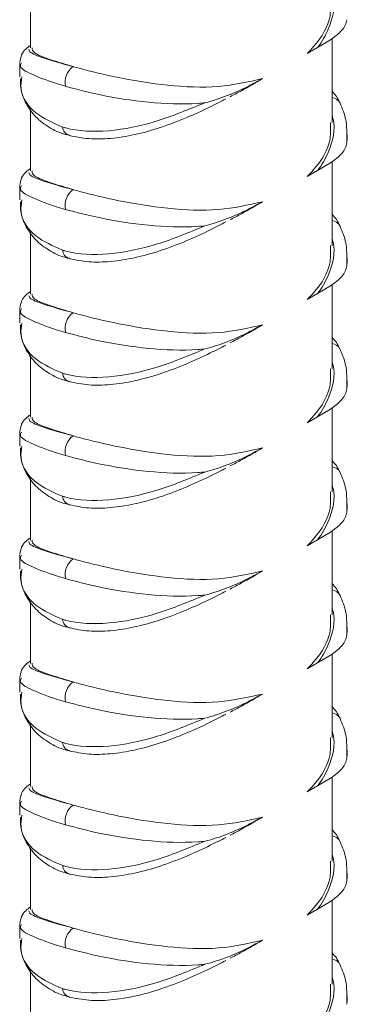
# Model space of a CAD drawing. Header units: millimetres. Extents: x 0 to 210, y 0 to 297.
# Tile 4 of 17: x 178.59 to 185.83, y 70.58 to 92.36. Entities that reach past the tile are written whole.
import ezdxf

# ---------------------------------------------------------------- set-up
doc = ezdxf.new("R2010")
doc.units = ezdxf.units.MM

msp = doc.modelspace()

# ---------------------------------------------------------------- linework, layer by layer
at = {"color": 7, "linetype": 'Continuous', "lineweight": 15}
for p, q in [((178.827, 93.1), (178.827, 91.733)), ((185.46, 91.914), (185.169, 91.744)), ((185.494, 90.083), (185.494, 91.943)), ((184.94, 91.612), (185.169, 91.744)), ((178.592, 91.408), (178.592, 91.096)), ((178.827, 90.379), (178.827, 89.011)), ((185.827, 89.692), (185.827, 89.814)), ((185.46, 89.192), (185.169, 89.023)), ((185.494, 87.361), (185.494, 89.221)), ((184.94, 88.89), (185.169, 89.023)), ((178.592, 88.686), (178.592, 88.374)), ((178.827, 87.657), (178.827, 86.289)), ((185.827, 86.97), (185.827, 87.092)), ((185.46, 86.47), (185.169, 86.301)), ((185.494, 84.64), (185.494, 86.499)), ((184.94, 86.168), (185.169, 86.301)), ((178.592, 85.964), (178.592, 85.652)), ((178.827, 84.935), (178.827, 83.567)), ((185.827, 84.248), (185.827, 84.371)), ((185.46, 83.748), (185.169, 83.579)), ((185.494, 81.918), (185.494, 83.778)), ((184.94, 83.446), (185.169, 83.579)), ((178.592, 83.242), (178.592, 82.93)), ((178.827, 82.213), (178.827, 80.845)), ((185.827, 81.527), (185.827, 81.649)), ((185.46, 81.027), (185.169, 80.857)), ((185.494, 79.196), (185.494, 81.056)), ((184.94, 80.725), (185.169, 80.857)), ((178.592, 80.52), (178.592, 80.208)), ((178.827, 79.491), (178.827, 78.124)), ((185.827, 78.805), (185.827, 78.927)), ((185.46, 78.305), (185.169, 78.135)), ((185.494, 76.474), (185.494, 78.334)), ((184.94, 78.003), (185.169, 78.135)), ((178.592, 77.799), (178.592, 77.487)), ((178.827, 76.77), (178.827, 75.402)), ((185.827, 76.083), (185.827, 76.205)), ((185.46, 75.583), (185.169, 75.414)), ((185.494, 73.752), (185.494, 75.612)), ((184.94, 75.281), (185.169, 75.414)), ((178.592, 75.077), (178.592, 74.765)), ((178.827, 74.048), (178.827, 72.68)), ((185.827, 73.361), (185.827, 73.483)), ((185.46, 72.861), (185.169, 72.692)), ((185.494, 71.031), (185.494, 72.89)), ((184.94, 72.559), (185.169, 72.692)), ((178.592, 72.355), (178.592, 72.043)), ((178.827, 71.326), (178.827, 69.958)), ((185.827, 70.639), (185.827, 70.762))]:
    msp.add_line(p, q, dxfattribs=at)
at = {"color": 8, "linetype": 'Continuous', "lineweight": 15}
for p, q in [((185.821, 89.805), (185.817, 89.637)), ((185.821, 87.083), (185.817, 86.915)), ((185.821, 84.362), (185.817, 84.193)), ((185.821, 81.64), (185.817, 81.472)), ((185.821, 78.918), (185.817, 78.75)), ((185.821, 76.196), (185.817, 76.028)), ((185.821, 73.474), (185.817, 73.306)), ((185.821, 70.753), (185.817, 70.584))]:
    msp.add_line(p, q, dxfattribs=at)
at = {"color": 7, "linetype": 'Continuous', "lineweight": 15}
for centre in [(180.019, 90.973), (180.019, 88.251), (180.019, 85.529), (180.019, 82.807), (180.019, 80.086), (180.019, 77.364), (180.019, 74.642), (180.019, 71.92)]:
    msp.add_arc(centre, 0.427, 125.1833, 191.711, dxfattribs=at)
at = {"color": 8, "linetype": 'Continuous', "lineweight": 15}
for centre, radius, start, end in [((185.459, 90.402), 0.239, 27.3494, 81.6203), ((179.761, 90.013), 0.228, 187.0799, 251.2015), ((185.459, 87.68), 0.239, 27.3494, 81.6203), ((179.761, 87.291), 0.228, 187.0799, 251.2015), ((185.459, 84.959), 0.239, 27.3494, 81.6203), ((179.761, 84.569), 0.228, 187.0799, 251.2015), ((185.459, 82.237), 0.239, 27.3494, 81.6203), ((179.761, 81.848), 0.228, 187.0799, 251.2015), ((185.459, 79.515), 0.239, 27.3494, 81.6203), ((179.761, 79.126), 0.228, 187.0799, 251.2015), ((185.459, 76.793), 0.239, 27.3494, 81.6203), ((179.761, 76.404), 0.228, 187.0799, 251.2015), ((185.459, 74.071), 0.239, 27.3494, 81.6203), ((179.761, 73.682), 0.228, 187.0799, 251.2015), ((185.459, 71.349), 0.239, 27.3494, 81.6203), ((179.761, 70.96), 0.228, 187.0799, 251.2015)]:
    msp.add_arc(centre, radius, start, end, dxfattribs=at)
at = {"color": 7, "linetype": 'Continuous', "lineweight": 15}
for points, knots in [([(185.454, 92.805), (185.46, 92.686), (185.479, 92.332), (185.232, 91.91), (184.989, 91.662), (184.94, 91.612)], [0, 0, 0, 0, 0.2876354, 0.8560595, 1, 1, 1, 1]), ([(185.46, 91.914), (185.552, 91.982), (185.737, 92.12), (185.803, 92.28), (185.817, 92.358), (185.817, 92.359)], [0, 0, 0, 0, 0.492762, 0.997209, 1, 1, 1, 1]), ([(178.827, 91.789), (178.794, 91.765), (178.729, 91.716), (178.625, 91.602), (178.605, 91.475), (178.596, 91.416)], [0, 0, 0, 0, 0.356606, 0.702983, 1, 1, 1, 1]), ([(179.773, 91.322), (179.606, 91.372), (179.216, 91.488), (178.877, 91.62), (178.869, 91.699), (178.866, 91.734)], [0, 0, 0, 0, 0.289829, 0.674568, 1, 1, 1, 1]), ([(183.954, 91.055), (183.637, 90.983), (182.985, 90.836), (181.859, 90.89), (180.778, 91.065), (180.107, 91.229), (179.819, 91.309), (179.773, 91.322)], [0, 0, 0, 0, 0.233752, 0.479592, 0.725339, 0.955966, 1, 1, 1, 1]), ([(178.606, 91.053), (178.606, 90.985), (178.605, 90.793), (178.723, 90.498), (178.935, 90.198), (179.238, 89.971), (179.495, 89.841), (179.661, 89.809), (179.691, 89.804)], [0, 0, 0, 0, 0.116937, 0.328962, 0.536272, 0.744355, 0.953097, 1, 1, 1, 1]), ([(182.681, 90.52), (182.682, 90.521), (182.852, 90.565), (183.19, 90.676), (183.608, 90.865), (183.853, 91), (183.954, 91.055)], [0, 0, 0, 0, 0.002319, 0.362342, 0.736249, 1, 1, 1, 1]), ([(183.954, 91.055), (183.802, 90.965), (183.569, 90.828), (183.323, 90.699), (183.238, 90.655)], [0, 0, 0, 0, 0.653817, 1, 1, 1, 1]), ([(182.681, 90.52), (182.63, 90.516), (182.223, 90.483), (181.422, 90.513), (180.379, 90.679), (179.849, 90.82), (179.601, 90.886)], [0, 0, 0, 0, 0.04693, 0.37547, 0.708423, 1, 1, 1, 1]), ([(179.687, 89.797), (179.828, 89.769), (180.115, 89.711), (180.602, 89.724), (181.132, 89.806), (181.699, 89.964), (182.259, 90.179), (182.747, 90.401), (183.032, 90.549), (183.147, 90.608)], [0, 0, 0, 0, 0.139786, 0.284578, 0.438747, 0.597591, 0.758755, 0.902952, 1, 1, 1, 1]), ([(185.669, 90.512), (185.666, 90.52), (185.627, 90.618), (185.557, 90.701), (185.494, 90.776)], [0, 0, 0, 0, 0.0859842, 1, 1, 1, 1]), ([(179.534, 89.985), (179.559, 89.978), (179.858, 89.892), (180.536, 89.86), (181.608, 90.076), (182.329, 90.375), (182.681, 90.52)], [0, 0, 0, 0, 0.029497, 0.360203, 0.687781, 1, 1, 1, 1]), ([(185.818, 89.804), (185.817, 89.919), (185.814, 90.167), (185.719, 90.391), (185.668, 90.511)], [0, 0, 0, 0, 0.4655412, 1, 1, 1, 1]), ([(185.454, 90.083), (185.46, 89.964), (185.479, 89.61), (185.232, 89.188), (184.989, 88.94), (184.94, 88.89)], [0, 0, 0, 0, 0.287635, 0.85606, 1, 1, 1, 1]), ([(185.46, 89.192), (185.552, 89.26), (185.737, 89.399), (185.803, 89.558), (185.817, 89.637), (185.817, 89.637)], [0, 0, 0, 0, 0.492762, 0.997209, 1, 1, 1, 1]), ([(178.827, 89.068), (178.794, 89.043), (178.729, 88.994), (178.625, 88.88), (178.605, 88.753), (178.596, 88.694)], [0, 0, 0, 0, 0.356606, 0.702983, 1, 1, 1, 1]), ([(179.773, 88.6), (179.606, 88.65), (179.216, 88.766), (178.877, 88.899), (178.869, 88.977), (178.866, 89.013)], [0, 0, 0, 0, 0.289829, 0.674568, 1, 1, 1, 1]), ([(183.954, 88.333), (183.637, 88.261), (182.985, 88.114), (181.859, 88.168), (180.778, 88.344), (180.107, 88.507), (179.819, 88.587), (179.773, 88.6)], [0, 0, 0, 0, 0.233752, 0.479592, 0.725339, 0.955966, 1, 1, 1, 1]), ([(178.606, 88.331), (178.606, 88.263), (178.605, 88.071), (178.723, 87.776), (178.935, 87.476), (179.238, 87.25), (179.495, 87.119), (179.661, 87.088), (179.691, 87.082)], [0, 0, 0, 0, 0.116937, 0.328962, 0.536272, 0.744355, 0.953097, 1, 1, 1, 1]), ([(182.681, 87.799), (182.682, 87.799), (182.852, 87.844), (183.19, 87.954), (183.608, 88.144), (183.853, 88.278), (183.954, 88.333)], [0, 0, 0, 0, 0.002319, 0.362342, 0.736249, 1, 1, 1, 1]), ([(183.954, 88.333), (183.802, 88.244), (183.569, 88.106), (183.323, 87.977), (183.238, 87.933)], [0, 0, 0, 0, 0.653817, 1, 1, 1, 1]), ([(182.681, 87.799), (182.63, 87.794), (182.223, 87.761), (181.422, 87.791), (180.379, 87.957), (179.849, 88.098), (179.601, 88.164)], [0, 0, 0, 0, 0.04693, 0.37547, 0.708423, 1, 1, 1, 1]), ([(185.669, 87.79), (185.666, 87.798), (185.627, 87.897), (185.557, 87.979), (185.494, 88.055)], [0, 0, 0, 0, 0.085984, 1, 1, 1, 1]), ([(179.534, 87.263), (179.559, 87.256), (179.858, 87.17), (180.536, 87.138), (181.608, 87.355), (182.329, 87.653), (182.681, 87.799)], [0, 0, 0, 0, 0.029497, 0.360203, 0.687781, 1, 1, 1, 1]), ([(179.687, 87.075), (179.828, 87.047), (180.115, 86.989), (180.602, 87.002), (181.132, 87.085), (181.699, 87.242), (182.259, 87.458), (182.747, 87.679), (183.032, 87.827), (183.147, 87.886)], [0, 0, 0, 0, 0.139786, 0.284578, 0.438747, 0.597591, 0.758755, 0.902952, 1, 1, 1, 1]), ([(185.818, 87.082), (185.817, 87.197), (185.814, 87.445), (185.719, 87.669), (185.668, 87.789)], [0, 0, 0, 0, 0.465541, 1, 1, 1, 1]), ([(185.454, 87.362), (185.46, 87.243), (185.479, 86.888), (185.232, 86.466), (184.989, 86.218), (184.94, 86.168)], [0, 0, 0, 0, 0.2876354, 0.8560595, 1, 1, 1, 1]), ([(185.46, 86.47), (185.552, 86.539), (185.737, 86.677), (185.803, 86.836), (185.817, 86.915), (185.817, 86.915)], [0, 0, 0, 0, 0.4927621, 0.9972086, 1, 1, 1, 1]), ([(178.827, 86.346), (178.794, 86.321), (178.729, 86.273), (178.625, 86.158), (178.605, 86.031), (178.596, 85.973)], [0, 0, 0, 0, 0.3566059, 0.7029826, 1, 1, 1, 1]), ([(179.773, 85.878), (179.606, 85.928), (179.216, 86.044), (178.877, 86.177), (178.869, 86.255), (178.866, 86.291)], [0, 0, 0, 0, 0.289829, 0.674568, 1, 1, 1, 1]), ([(183.954, 85.611), (183.637, 85.539), (182.985, 85.392), (181.859, 85.447), (180.778, 85.622), (180.107, 85.785), (179.819, 85.866), (179.773, 85.878)], [0, 0, 0, 0, 0.233752, 0.479592, 0.725339, 0.955966, 1, 1, 1, 1]), ([(178.606, 85.609), (178.606, 85.541), (178.605, 85.349), (178.723, 85.054), (178.935, 84.754), (179.238, 84.528), (179.495, 84.397), (179.661, 84.366), (179.691, 84.36)], [0, 0, 0, 0, 0.116937, 0.328962, 0.536272, 0.744355, 0.953097, 1, 1, 1, 1]), ([(182.681, 85.077), (182.682, 85.077), (182.852, 85.122), (183.19, 85.232), (183.608, 85.422), (183.853, 85.556), (183.954, 85.611)], [0, 0, 0, 0, 0.002319, 0.362342, 0.736249, 1, 1, 1, 1]), ([(183.954, 85.611), (183.802, 85.522), (183.569, 85.385), (183.323, 85.256), (183.238, 85.211)], [0, 0, 0, 0, 0.653817, 1, 1, 1, 1]), ([(182.681, 85.077), (182.63, 85.073), (182.223, 85.039), (181.422, 85.069), (180.379, 85.235), (179.849, 85.377), (179.601, 85.443)], [0, 0, 0, 0, 0.04693, 0.37547, 0.708423, 1, 1, 1, 1]), ([(179.687, 84.354), (179.828, 84.325), (180.115, 84.267), (180.602, 84.28), (181.132, 84.363), (181.699, 84.52), (182.259, 84.736), (182.747, 84.958), (183.032, 85.105), (183.147, 85.164)], [0, 0, 0, 0, 0.139786, 0.284578, 0.438747, 0.597591, 0.758755, 0.902952, 1, 1, 1, 1]), ([(185.669, 85.068), (185.666, 85.076), (185.627, 85.175), (185.557, 85.257), (185.494, 85.333)], [0, 0, 0, 0, 0.085984, 1, 1, 1, 1]), ([(179.534, 84.541), (179.559, 84.534), (179.858, 84.448), (180.536, 84.416), (181.608, 84.633), (182.329, 84.931), (182.681, 85.077)], [0, 0, 0, 0, 0.029497, 0.360203, 0.687781, 1, 1, 1, 1]), ([(185.818, 84.36), (185.817, 84.475), (185.814, 84.723), (185.719, 84.947), (185.668, 85.067)], [0, 0, 0, 0, 0.465541, 1, 1, 1, 1]), ([(185.454, 84.64), (185.46, 84.521), (185.479, 84.166), (185.232, 83.744), (184.989, 83.496), (184.94, 83.446)], [0, 0, 0, 0, 0.287635, 0.85606, 1, 1, 1, 1]), ([(185.46, 83.748), (185.552, 83.817), (185.737, 83.955), (185.803, 84.114), (185.817, 84.193), (185.817, 84.193)], [0, 0, 0, 0, 0.4927621, 0.9972086, 1, 1, 1, 1]), ([(178.827, 83.624), (178.794, 83.599), (178.729, 83.551), (178.625, 83.437), (178.605, 83.31), (178.596, 83.251)], [0, 0, 0, 0, 0.356606, 0.702983, 1, 1, 1, 1]), ([(179.773, 83.157), (179.606, 83.206), (179.216, 83.322), (178.877, 83.455), (178.869, 83.533), (178.866, 83.569)], [0, 0, 0, 0, 0.289829, 0.674568, 1, 1, 1, 1]), ([(183.954, 82.89), (183.637, 82.818), (182.985, 82.67), (181.859, 82.725), (180.778, 82.9), (180.107, 83.063), (179.819, 83.144), (179.773, 83.157)], [0, 0, 0, 0, 0.233752, 0.479592, 0.725339, 0.955966, 1, 1, 1, 1]), ([(178.606, 82.888), (178.606, 82.819), (178.605, 82.628), (178.723, 82.333), (178.935, 82.032), (179.238, 81.806), (179.495, 81.675), (179.661, 81.644), (179.691, 81.638)], [0, 0, 0, 0, 0.116937, 0.328962, 0.536272, 0.744355, 0.953097, 1, 1, 1, 1]), ([(182.681, 82.355), (182.682, 82.355), (182.852, 82.4), (183.19, 82.511), (183.608, 82.7), (183.853, 82.834), (183.954, 82.89)], [0, 0, 0, 0, 0.002319, 0.362342, 0.736249, 1, 1, 1, 1]), ([(183.954, 82.89), (183.802, 82.8), (183.569, 82.663), (183.323, 82.534), (183.238, 82.489)], [0, 0, 0, 0, 0.653817, 1, 1, 1, 1]), ([(182.681, 82.355), (182.63, 82.351), (182.223, 82.318), (181.422, 82.347), (180.379, 82.514), (179.849, 82.655), (179.601, 82.721)], [0, 0, 0, 0, 0.04693, 0.37547, 0.708423, 1, 1, 1, 1]), ([(185.669, 82.346), (185.666, 82.355), (185.627, 82.453), (185.557, 82.536), (185.494, 82.611)], [0, 0, 0, 0, 0.085984, 1, 1, 1, 1]), ([(179.534, 81.819), (179.559, 81.812), (179.858, 81.727), (180.536, 81.694), (181.608, 81.911), (182.329, 82.209), (182.681, 82.355)], [0, 0, 0, 0, 0.029497, 0.360203, 0.687781, 1, 1, 1, 1]), ([(179.687, 81.632), (179.828, 81.603), (180.115, 81.545), (180.602, 81.558), (181.132, 81.641), (181.699, 81.798), (182.259, 82.014), (182.747, 82.236), (183.032, 82.383), (183.147, 82.443)], [0, 0, 0, 0, 0.139786, 0.284578, 0.438747, 0.597591, 0.758755, 0.902952, 1, 1, 1, 1]), ([(185.818, 81.638), (185.817, 81.754), (185.814, 82.001), (185.719, 82.226), (185.668, 82.345)], [0, 0, 0, 0, 0.4655412, 1, 1, 1, 1]), ([(185.454, 81.918), (185.46, 81.799), (185.479, 81.444), (185.232, 81.022), (184.989, 80.775), (184.94, 80.725)], [0, 0, 0, 0, 0.287635, 0.85606, 1, 1, 1, 1]), ([(185.46, 81.027), (185.552, 81.095), (185.737, 81.233), (185.803, 81.392), (185.817, 81.471), (185.817, 81.472)], [0, 0, 0, 0, 0.492762, 0.997209, 1, 1, 1, 1]), ([(178.827, 80.902), (178.794, 80.878), (178.729, 80.829), (178.625, 80.715), (178.605, 80.588), (178.596, 80.529)], [0, 0, 0, 0, 0.356606, 0.702983, 1, 1, 1, 1]), ([(179.773, 80.435), (179.606, 80.485), (179.216, 80.6), (178.877, 80.733), (178.869, 80.811), (178.866, 80.847)], [0, 0, 0, 0, 0.289829, 0.674568, 1, 1, 1, 1]), ([(183.954, 80.168), (183.637, 80.096), (182.985, 79.948), (181.859, 80.003), (180.778, 80.178), (180.107, 80.342), (179.819, 80.422), (179.773, 80.435)], [0, 0, 0, 0, 0.233752, 0.479592, 0.725339, 0.955966, 1, 1, 1, 1]), ([(178.606, 80.166), (178.606, 80.098), (178.605, 79.906), (178.723, 79.611), (178.935, 79.311), (179.238, 79.084), (179.495, 78.953), (179.661, 78.922), (179.691, 78.917)], [0, 0, 0, 0, 0.116937, 0.328962, 0.536272, 0.744355, 0.953097, 1, 1, 1, 1]), ([(182.681, 79.633), (182.682, 79.633), (182.852, 79.678), (183.19, 79.789), (183.608, 79.978), (183.853, 80.112), (183.954, 80.168)], [0, 0, 0, 0, 0.002319, 0.362342, 0.736249, 1, 1, 1, 1]), ([(183.954, 80.168), (183.802, 80.078), (183.569, 79.941), (183.323, 79.812), (183.238, 79.767)], [0, 0, 0, 0, 0.653817, 1, 1, 1, 1]), ([(182.681, 79.633), (182.63, 79.629), (182.223, 79.596), (181.422, 79.625), (180.379, 79.792), (179.849, 79.933), (179.601, 79.999)], [0, 0, 0, 0, 0.04693, 0.37547, 0.708423, 1, 1, 1, 1]), ([(179.687, 78.91), (179.828, 78.881), (180.115, 78.823), (180.602, 78.837), (181.132, 78.919), (181.699, 79.077), (182.259, 79.292), (182.747, 79.514), (183.032, 79.661), (183.147, 79.721)], [0, 0, 0, 0, 0.139786, 0.284578, 0.438747, 0.597591, 0.758755, 0.902952, 1, 1, 1, 1]), ([(185.669, 79.624), (185.666, 79.633), (185.627, 79.731), (185.557, 79.814), (185.494, 79.889)], [0, 0, 0, 0, 0.085984, 1, 1, 1, 1]), ([(179.534, 79.098), (179.559, 79.091), (179.858, 79.005), (180.536, 78.972), (181.608, 79.189), (182.329, 79.488), (182.681, 79.633)], [0, 0, 0, 0, 0.029497, 0.360203, 0.687781, 1, 1, 1, 1]), ([(185.818, 78.917), (185.817, 79.032), (185.814, 79.28), (185.719, 79.504), (185.668, 79.623)], [0, 0, 0, 0, 0.465541, 1, 1, 1, 1]), ([(185.454, 79.196), (185.46, 79.077), (185.479, 78.723), (185.232, 78.301), (184.989, 78.053), (184.94, 78.003)], [0, 0, 0, 0, 0.2876354, 0.8560595, 1, 1, 1, 1]), ([(185.46, 78.305), (185.552, 78.373), (185.737, 78.511), (185.803, 78.671), (185.817, 78.749), (185.817, 78.75)], [0, 0, 0, 0, 0.4927621, 0.9972086, 1, 1, 1, 1]), ([(178.827, 78.18), (178.794, 78.156), (178.729, 78.107), (178.625, 77.993), (178.605, 77.866), (178.596, 77.807)], [0, 0, 0, 0, 0.356606, 0.702983, 1, 1, 1, 1]), ([(179.773, 77.713), (179.606, 77.763), (179.216, 77.879), (178.877, 78.011), (178.869, 78.09), (178.866, 78.125)], [0, 0, 0, 0, 0.2898294, 0.6745676, 1, 1, 1, 1]), ([(183.954, 77.446), (183.637, 77.374), (182.985, 77.227), (181.859, 77.281), (180.778, 77.456), (180.107, 77.62), (179.819, 77.7), (179.773, 77.713)], [0, 0, 0, 0, 0.233752, 0.479592, 0.725339, 0.955966, 1, 1, 1, 1]), ([(178.606, 77.444), (178.606, 77.376), (178.605, 77.184), (178.723, 76.889), (178.935, 76.589), (179.238, 76.362), (179.495, 76.232), (179.661, 76.2), (179.691, 76.195)], [0, 0, 0, 0, 0.116937, 0.328962, 0.536272, 0.744355, 0.953097, 1, 1, 1, 1]), ([(182.681, 76.911), (182.682, 76.912), (182.852, 76.956), (183.19, 77.067), (183.608, 77.256), (183.853, 77.39), (183.954, 77.446)], [0, 0, 0, 0, 0.002319, 0.362342, 0.736249, 1, 1, 1, 1]), ([(183.954, 77.446), (183.802, 77.356), (183.569, 77.219), (183.323, 77.09), (183.238, 77.046)], [0, 0, 0, 0, 0.653817, 1, 1, 1, 1]), ([(182.681, 76.911), (182.63, 76.907), (182.223, 76.874), (181.422, 76.904), (180.379, 77.07), (179.849, 77.211), (179.601, 77.277)], [0, 0, 0, 0, 0.04693, 0.37547, 0.708423, 1, 1, 1, 1]), ([(185.669, 76.903), (185.666, 76.911), (185.627, 77.009), (185.557, 77.092), (185.494, 77.167)], [0, 0, 0, 0, 0.085984, 1, 1, 1, 1]), ([(179.534, 76.376), (179.559, 76.369), (179.858, 76.283), (180.536, 76.251), (181.608, 76.467), (182.329, 76.766), (182.681, 76.911)], [0, 0, 0, 0, 0.029497, 0.360203, 0.687781, 1, 1, 1, 1]), ([(179.687, 76.188), (179.828, 76.16), (180.115, 76.102), (180.602, 76.115), (181.132, 76.197), (181.699, 76.355), (182.259, 76.57), (182.747, 76.792), (183.032, 76.94), (183.147, 76.999)], [0, 0, 0, 0, 0.139786, 0.284578, 0.438747, 0.597591, 0.758755, 0.902952, 1, 1, 1, 1]), ([(185.818, 76.195), (185.817, 76.31), (185.814, 76.558), (185.719, 76.782), (185.668, 76.902)], [0, 0, 0, 0, 0.465541, 1, 1, 1, 1]), ([(185.454, 76.474), (185.46, 76.355), (185.479, 76.001), (185.232, 75.579), (184.989, 75.331), (184.94, 75.281)], [0, 0, 0, 0, 0.287635, 0.85606, 1, 1, 1, 1]), ([(185.46, 75.583), (185.552, 75.651), (185.737, 75.79), (185.803, 75.949), (185.817, 76.028), (185.817, 76.028)], [0, 0, 0, 0, 0.492762, 0.997209, 1, 1, 1, 1]), ([(178.827, 75.459), (178.794, 75.434), (178.729, 75.385), (178.625, 75.271), (178.605, 75.144), (178.596, 75.085)], [0, 0, 0, 0, 0.356606, 0.702983, 1, 1, 1, 1]), ([(179.773, 74.991), (179.606, 75.041), (179.216, 75.157), (178.877, 75.29), (178.869, 75.368), (178.866, 75.404)], [0, 0, 0, 0, 0.289829, 0.674568, 1, 1, 1, 1]), ([(183.954, 74.724), (183.637, 74.652), (182.985, 74.505), (181.859, 74.559), (180.778, 74.735), (180.107, 74.898), (179.819, 74.978), (179.773, 74.991)], [0, 0, 0, 0, 0.233752, 0.479592, 0.725339, 0.955966, 1, 1, 1, 1]), ([(178.606, 74.722), (178.606, 74.654), (178.605, 74.462), (178.723, 74.167), (178.935, 73.867), (179.238, 73.641), (179.495, 73.51), (179.661, 73.479), (179.691, 73.473)], [0, 0, 0, 0, 0.116937, 0.328962, 0.536272, 0.744355, 0.953097, 1, 1, 1, 1]), ([(182.681, 74.19), (182.682, 74.19), (182.852, 74.234), (183.19, 74.345), (183.608, 74.535), (183.853, 74.669), (183.954, 74.724)], [0, 0, 0, 0, 0.002319, 0.362342, 0.736249, 1, 1, 1, 1]), ([(183.954, 74.724), (183.802, 74.635), (183.569, 74.497), (183.323, 74.368), (183.238, 74.324)], [0, 0, 0, 0, 0.653817, 1, 1, 1, 1]), ([(182.681, 74.19), (182.63, 74.185), (182.223, 74.152), (181.422, 74.182), (180.379, 74.348), (179.849, 74.489), (179.601, 74.555)], [0, 0, 0, 0, 0.0469303, 0.3754699, 0.7084227, 1, 1, 1, 1]), ([(179.687, 73.466), (179.828, 73.438), (180.115, 73.38), (180.602, 73.393), (181.132, 73.476), (181.699, 73.633), (182.259, 73.849), (182.747, 74.07), (183.032, 74.218), (183.147, 74.277)], [0, 0, 0, 0, 0.1397857, 0.2845777, 0.4387469, 0.5975914, 0.7587552, 0.9029525, 1, 1, 1, 1]), ([(185.669, 74.181), (185.666, 74.189), (185.627, 74.288), (185.557, 74.37), (185.494, 74.446)], [0, 0, 0, 0, 0.085984, 1, 1, 1, 1]), ([(179.534, 73.654), (179.559, 73.647), (179.858, 73.561), (180.536, 73.529), (181.608, 73.746), (182.329, 74.044), (182.681, 74.19)], [0, 0, 0, 0, 0.029497, 0.360203, 0.687781, 1, 1, 1, 1]), ([(185.818, 73.473), (185.817, 73.588), (185.814, 73.836), (185.719, 74.06), (185.668, 74.18)], [0, 0, 0, 0, 0.465541, 1, 1, 1, 1]), ([(185.454, 73.753), (185.46, 73.634), (185.479, 73.279), (185.232, 72.857), (184.989, 72.609), (184.94, 72.559)], [0, 0, 0, 0, 0.287635, 0.85606, 1, 1, 1, 1]), ([(185.46, 72.861), (185.552, 72.93), (185.737, 73.068), (185.803, 73.227), (185.817, 73.306), (185.817, 73.306)], [0, 0, 0, 0, 0.492762, 0.997209, 1, 1, 1, 1]), ([(178.827, 72.737), (178.794, 72.712), (178.729, 72.664), (178.625, 72.549), (178.605, 72.422), (178.596, 72.364)], [0, 0, 0, 0, 0.356606, 0.702983, 1, 1, 1, 1]), ([(179.773, 72.269), (179.606, 72.319), (179.216, 72.435), (178.877, 72.568), (178.869, 72.646), (178.866, 72.682)], [0, 0, 0, 0, 0.289829, 0.674568, 1, 1, 1, 1]), ([(183.954, 72.002), (183.637, 71.93), (182.985, 71.783), (181.859, 71.838), (180.778, 72.013), (180.107, 72.176), (179.819, 72.257), (179.773, 72.269)], [0, 0, 0, 0, 0.233752, 0.4795925, 0.7253391, 0.9559657, 1, 1, 1, 1]), ([(178.606, 72), (178.606, 71.932), (178.605, 71.74), (178.723, 71.445), (178.935, 71.145), (179.238, 70.919), (179.495, 70.788), (179.661, 70.757), (179.691, 70.751)], [0, 0, 0, 0, 0.116937, 0.328962, 0.536272, 0.744355, 0.953097, 1, 1, 1, 1]), ([(182.681, 71.468), (182.682, 71.468), (182.852, 71.513), (183.19, 71.623), (183.608, 71.813), (183.853, 71.947), (183.954, 72.002)], [0, 0, 0, 0, 0.002319, 0.362342, 0.736249, 1, 1, 1, 1]), ([(183.954, 72.002), (183.802, 71.913), (183.569, 71.776), (183.323, 71.647), (183.238, 71.602)], [0, 0, 0, 0, 0.653817, 1, 1, 1, 1]), ([(182.681, 71.468), (182.63, 71.464), (182.223, 71.43), (181.422, 71.46), (180.379, 71.626), (179.849, 71.768), (179.601, 71.834)], [0, 0, 0, 0, 0.04693, 0.37547, 0.708423, 1, 1, 1, 1]), ([(185.669, 71.459), (185.666, 71.467), (185.627, 71.566), (185.557, 71.648), (185.494, 71.724)], [0, 0, 0, 0, 0.085984, 1, 1, 1, 1]), ([(179.534, 70.932), (179.559, 70.925), (179.858, 70.839), (180.536, 70.807), (181.608, 71.024), (182.329, 71.322), (182.681, 71.468)], [0, 0, 0, 0, 0.029497, 0.360203, 0.687781, 1, 1, 1, 1]), ([(179.687, 70.745), (179.828, 70.716), (180.115, 70.658), (180.602, 70.671), (181.132, 70.754), (181.699, 70.911), (182.259, 71.127), (182.747, 71.349), (183.032, 71.496), (183.147, 71.555)], [0, 0, 0, 0, 0.139786, 0.284578, 0.438747, 0.597591, 0.758755, 0.902952, 1, 1, 1, 1]), ([(185.818, 70.751), (185.817, 70.866), (185.814, 71.114), (185.719, 71.338), (185.668, 71.458)], [0, 0, 0, 0, 0.465541, 1, 1, 1, 1]), ([(185.454, 71.031), (185.46, 70.912), (185.479, 70.557), (185.232, 70.135), (184.989, 69.887), (184.94, 69.837)], [0, 0, 0, 0, 0.287635, 0.85606, 1, 1, 1, 1])]:
    msp.add_open_spline(points, degree=3, knots=knots, dxfattribs=at)
at = {"color": 8, "linetype": 'Continuous', "lineweight": 15}
for points, knots in [([(185.169, 91.744), (185.169, 91.744), (185.27, 91.87), (185.47, 92.238), (185.581, 92.682), (185.501, 92.93), (185.494, 92.953)], [0, 0, 0, 0, 0.000011, 0.34519, 0.94011, 1, 1, 1, 1]), ([(178.795, 91.704), (178.796, 91.691), (178.799, 91.636), (179.036, 91.531), (179.451, 91.407), (179.742, 91.33), (179.773, 91.322)], [0, 0, 0, 0, 0.126977, 0.535748, 0.950374, 1, 1, 1, 1]), ([(179.601, 90.886), (179.568, 90.896), (179.262, 90.986), (178.84, 91.148), (178.569, 91.297), (178.619, 91.386), (178.631, 91.406)], [0, 0, 0, 0, 0.049999, 0.466795, 0.87842, 1, 1, 1, 1]), ([(178.636, 91.095), (178.625, 91.009), (178.588, 90.71), (178.889, 90.268), (179.325, 90.077), (179.534, 89.985)], [0, 0, 0, 0, 0.1720821, 0.6024564, 1, 1, 1, 1]), ([(185.169, 89.023), (185.169, 89.023), (185.27, 89.148), (185.47, 89.516), (185.581, 89.96), (185.501, 90.208), (185.494, 90.231)], [0, 0, 0, 0, 0.000011, 0.34519, 0.94011, 1, 1, 1, 1]), ([(178.795, 88.983), (178.796, 88.97), (178.799, 88.915), (179.036, 88.81), (179.451, 88.685), (179.742, 88.608), (179.773, 88.6)], [0, 0, 0, 0, 0.126977, 0.535748, 0.950374, 1, 1, 1, 1]), ([(179.601, 88.164), (179.568, 88.174), (179.262, 88.264), (178.84, 88.426), (178.569, 88.575), (178.619, 88.664), (178.631, 88.684)], [0, 0, 0, 0, 0.049999, 0.466795, 0.87842, 1, 1, 1, 1]), ([(178.636, 88.373), (178.625, 88.288), (178.588, 87.988), (178.889, 87.546), (179.325, 87.355), (179.534, 87.263)], [0, 0, 0, 0, 0.172082, 0.602456, 1, 1, 1, 1]), ([(185.169, 86.301), (185.169, 86.301), (185.27, 86.426), (185.47, 86.795), (185.581, 87.238), (185.501, 87.486), (185.494, 87.509)], [0, 0, 0, 0, 0.0000105, 0.3451905, 0.9401102, 1, 1, 1, 1]), ([(178.795, 86.261), (178.796, 86.248), (178.799, 86.193), (179.036, 86.088), (179.451, 85.963), (179.742, 85.887), (179.773, 85.878)], [0, 0, 0, 0, 0.126977, 0.535748, 0.950374, 1, 1, 1, 1]), ([(179.601, 85.443), (179.568, 85.452), (179.262, 85.542), (178.84, 85.704), (178.569, 85.854), (178.619, 85.942), (178.631, 85.962)], [0, 0, 0, 0, 0.049999, 0.466795, 0.87842, 1, 1, 1, 1]), ([(178.636, 85.651), (178.625, 85.566), (178.588, 85.266), (178.889, 84.825), (179.325, 84.633), (179.534, 84.541)], [0, 0, 0, 0, 0.1720821, 0.6024564, 1, 1, 1, 1]), ([(185.169, 83.579), (185.169, 83.579), (185.27, 83.705), (185.47, 84.073), (185.581, 84.517), (185.501, 84.765), (185.494, 84.787)], [0, 0, 0, 0, 0.000011, 0.34519, 0.94011, 1, 1, 1, 1]), ([(178.795, 83.539), (178.796, 83.526), (178.799, 83.471), (179.036, 83.366), (179.451, 83.241), (179.742, 83.165), (179.773, 83.157)], [0, 0, 0, 0, 0.126977, 0.535748, 0.950374, 1, 1, 1, 1]), ([(179.601, 82.721), (179.568, 82.73), (179.262, 82.82), (178.84, 82.983), (178.569, 83.132), (178.619, 83.22), (178.631, 83.24)], [0, 0, 0, 0, 0.049999, 0.466795, 0.87842, 1, 1, 1, 1]), ([(178.636, 82.929), (178.625, 82.844), (178.588, 82.544), (178.889, 82.103), (179.325, 81.911), (179.534, 81.819)], [0, 0, 0, 0, 0.172082, 0.602456, 1, 1, 1, 1]), ([(185.169, 80.857), (185.169, 80.857), (185.27, 80.983), (185.47, 81.351), (185.581, 81.795), (185.501, 82.043), (185.494, 82.065)], [0, 0, 0, 0, 0.000011, 0.34519, 0.94011, 1, 1, 1, 1]), ([(178.795, 80.817), (178.796, 80.804), (178.799, 80.749), (179.036, 80.644), (179.451, 80.52), (179.742, 80.443), (179.773, 80.435)], [0, 0, 0, 0, 0.126977, 0.535748, 0.950374, 1, 1, 1, 1]), ([(179.601, 79.999), (179.568, 80.009), (179.262, 80.099), (178.84, 80.261), (178.569, 80.41), (178.619, 80.498), (178.631, 80.519)], [0, 0, 0, 0, 0.049999, 0.466795, 0.87842, 1, 1, 1, 1]), ([(178.636, 80.208), (178.625, 80.122), (178.588, 79.823), (178.889, 79.381), (179.325, 79.19), (179.534, 79.098)], [0, 0, 0, 0, 0.172082, 0.602456, 1, 1, 1, 1]), ([(185.169, 78.135), (185.169, 78.135), (185.27, 78.261), (185.47, 78.629), (185.581, 79.073), (185.501, 79.321), (185.494, 79.344)], [0, 0, 0, 0, 0.000011, 0.34519, 0.94011, 1, 1, 1, 1]), ([(178.795, 78.095), (178.796, 78.082), (178.799, 78.027), (179.036, 77.922), (179.451, 77.798), (179.742, 77.721), (179.773, 77.713)], [0, 0, 0, 0, 0.126977, 0.535748, 0.950374, 1, 1, 1, 1]), ([(179.601, 77.277), (179.568, 77.287), (179.262, 77.377), (178.84, 77.539), (178.569, 77.688), (178.619, 77.777), (178.631, 77.797)], [0, 0, 0, 0, 0.049999, 0.466795, 0.87842, 1, 1, 1, 1]), ([(178.636, 77.486), (178.625, 77.4), (178.588, 77.101), (178.889, 76.659), (179.325, 76.468), (179.534, 76.376)], [0, 0, 0, 0, 0.172082, 0.602456, 1, 1, 1, 1]), ([(185.169, 75.414), (185.169, 75.414), (185.27, 75.539), (185.47, 75.907), (185.581, 76.351), (185.501, 76.599), (185.494, 76.622)], [0, 0, 0, 0, 0.000011, 0.34519, 0.94011, 1, 1, 1, 1]), ([(178.795, 75.374), (178.796, 75.361), (178.799, 75.306), (179.036, 75.201), (179.451, 75.076), (179.742, 74.999), (179.773, 74.991)], [0, 0, 0, 0, 0.126977, 0.535748, 0.950374, 1, 1, 1, 1]), ([(179.601, 74.555), (179.568, 74.565), (179.262, 74.655), (178.84, 74.817), (178.569, 74.966), (178.619, 75.055), (178.631, 75.075)], [0, 0, 0, 0, 0.049999, 0.466795, 0.87842, 1, 1, 1, 1]), ([(178.636, 74.764), (178.625, 74.678), (178.588, 74.379), (178.889, 73.937), (179.325, 73.746), (179.534, 73.654)], [0, 0, 0, 0, 0.1720821, 0.6024564, 1, 1, 1, 1]), ([(185.169, 72.692), (185.169, 72.692), (185.27, 72.817), (185.47, 73.186), (185.581, 73.629), (185.501, 73.877), (185.494, 73.9)], [0, 0, 0, 0, 0.000011, 0.34519, 0.94011, 1, 1, 1, 1]), ([(178.795, 72.652), (178.796, 72.639), (178.799, 72.584), (179.036, 72.479), (179.451, 72.354), (179.742, 72.278), (179.773, 72.269)], [0, 0, 0, 0, 0.126977, 0.535748, 0.950374, 1, 1, 1, 1]), ([(179.601, 71.834), (179.568, 71.843), (179.262, 71.933), (178.84, 72.095), (178.569, 72.245), (178.619, 72.333), (178.631, 72.353)], [0, 0, 0, 0, 0.049999, 0.466795, 0.87842, 1, 1, 1, 1]), ([(178.636, 72.042), (178.625, 71.957), (178.588, 71.657), (178.889, 71.216), (179.325, 71.024), (179.534, 70.932)], [0, 0, 0, 0, 0.1720821, 0.6024564, 1, 1, 1, 1]), ([(185.169, 69.97), (185.169, 69.97), (185.27, 70.096), (185.47, 70.464), (185.581, 70.908), (185.501, 71.156), (185.494, 71.178)], [0, 0, 0, 0, 0.000011, 0.34519, 0.94011, 1, 1, 1, 1])]:
    msp.add_open_spline(points, degree=3, knots=knots, dxfattribs=at)

doc.saveas('drawing.dxf')
